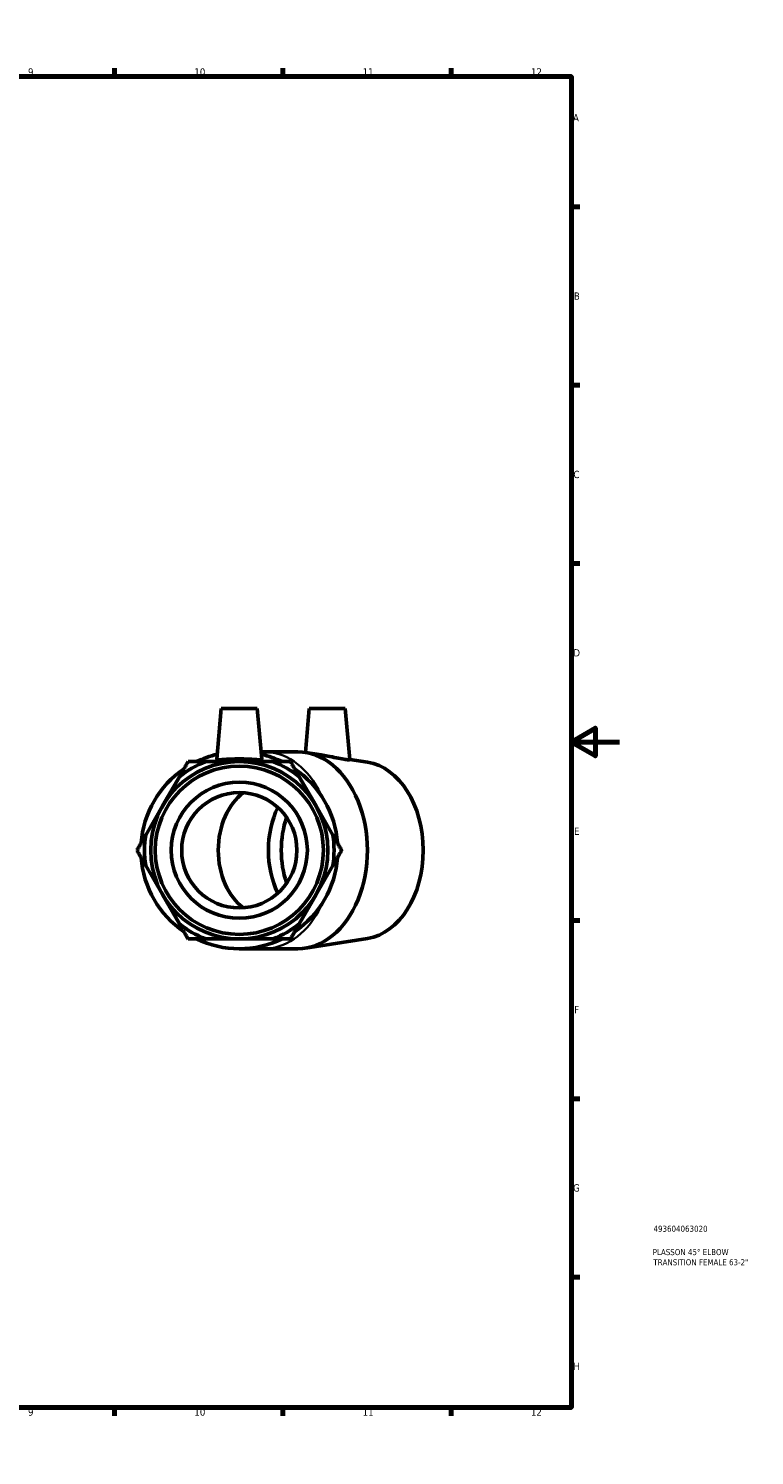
# Model space of a CAD drawing. Header units: millimetres. Extents: x 0 to 897, y -170 to 594.
# Tile 3 of 3: x 595 to 897, y 0 to 594. Entities that reach past the tile are written whole.
import ezdxf

# ---------------------------------------------------------------- set-up
doc = ezdxf.new("R2010")
doc.units = ezdxf.units.MM
for name, color, linetype, lineweight in [('Border (ANSI)', 7, 'Continuous', 70), ('Title (ISO)', 7, 'Continuous', 50), ('Visible (ANSI)', 7, 'Continuous', 50), ('Visible Narrow (ANSI)', 7, 'Continuous', 35)]:
    doc.layers.add(name, color=color, linetype=linetype, lineweight=lineweight)
doc.styles.add('Note Text (ANSI)', font='tahoma.ttf')
doc.styles.add('Note Text (ISO)', font='tahoma.ttf')

# ---------------------------------------------------------------- blocks, each defined once
blk = doc.blocks.new('Borders Default Border')
at = {"layer": 'Border (ANSI)'}
for p, q in [((70.08, 574), (70.08, 577.45)), ((140.17, 574), (140.17, 577.45)), ((210.25, 574), (210.25, 577.45)), ((280.33, 574), (280.33, 577.45)), ((350.42, 574), (350.42, 577.45)), ((490.58, 574), (490.58, 577.45)), ((560.67, 574), (560.67, 577.45)), ((630.75, 574), (630.75, 577.45)), ((700.83, 574), (700.83, 577.45)), ((770.92, 574), (770.92, 577.45)), ((20, 519.75), (16.55, 519.75)), ((821, 519.75), (824.45, 519.75)), ((20, 445.5), (16.55, 445.5)), ((821, 445.5), (824.45, 445.5)), ((20, 371.25), (16.55, 371.25)), ((821, 371.25), (824.45, 371.25)), ((20, 222.75), (16.55, 222.75)), ((821, 222.75), (824.45, 222.75)), ((20, 148.5), (16.55, 148.5)), ((821, 148.5), (824.45, 148.5)), ((20, 74.25), (16.55, 74.25)), ((821, 74.25), (824.45, 74.25)), ((70.08, 20), (70.08, 16.55)), ((140.17, 20), (140.17, 16.55)), ((210.25, 20), (210.25, 16.55)), ((280.33, 20), (280.33, 16.55)), ((350.42, 20), (350.42, 16.55)), ((490.58, 20), (490.58, 16.55)), ((560.67, 20), (560.67, 16.55)), ((630.75, 20), (630.75, 16.55)), ((700.83, 20), (700.83, 16.55)), ((770.92, 20), (770.92, 16.55))]:
    blk.add_line(p, q, dxfattribs=at)
at = {"layer": 'Border (ANSI)', "flags": 128}
for points in [[(420.5, 594), (420.5, 574), (414.73, 584), (426.27, 584), (420.5, 574)], [(20, 20), (20, 574), (821, 574), (821, 20), (20, 20)], [(0, 297), (20, 297), (10, 302.77), (10, 291.23), (20, 297)], [(841, 297), (821, 297), (831, 302.77), (831, 291.23), (821, 297)], [(420.5, 0), (420.5, 20), (414.73, 10), (426.27, 10), (420.5, 20)]]:
    blk.add_lwpolyline(points, dxfattribs=at)
at = {"layer": 'Border (ANSI)', "color": 230, "true_color": 0xff0080, "attachment_point": 7, "style": 'Note Text (ANSI)'}
for s, insert, char_height in [('1', (34.35, 574.4), 3.05), ('2', (104.2, 574.4), 3.05), ('3', (174.26, 574.34), 3.05), ('4', (244.23, 574.4), 3.05), ('5', (314.48, 574.34), 3.05), ('6', (384.49, 574.34), 3.05), ('7', (454.6, 574.4), 3.05), ('8', (524.63, 574.33), 3.05), ('9', (594.7, 574.34), 3.05), ('10', (663.96, 574.34), 3.048), ('11', (734.04, 574.4), 3.048), ('12', (804.13, 574.4), 3.048), ('A', (16.78, 555.35), 3.05), ('A', (821.63, 555.35), 3.05), ('B', (17.15, 481.1), 3.05), ('B', (821.99, 481.1), 3.05), ('C', (16.95, 406.8), 3.05), ('C', (821.8, 406.8), 3.05), ('D', (16.96, 332.6), 3.05), ('D', (821.81, 332.6), 3.05), ('E', (17.21, 258.35), 3.05), ('E', (822.05, 258.35), 3.05), ('F', (17.29, 184.1), 3.05), ('F', (822.14, 184.1), 3.05), ('G', (16.81, 109.79), 3.05), ('G', (821.66, 109.79), 3.05), ('H', (16.97, 35.6), 3.05), ('H', (821.81, 35.6), 3.05), ('1', (34.35, 16.55), 3.05), ('2', (104.2, 16.55), 3.05), ('3', (174.26, 16.49), 3.05), ('4', (244.23, 16.55), 3.05), ('5', (314.48, 16.49), 3.05), ('6', (384.49, 16.49), 3.05), ('7', (454.6, 16.55), 3.05), ('8', (524.63, 16.48), 3.05), ('9', (594.7, 16.49), 3.05), ('10', (663.96, 16.49), 3.048), ('11', (734.04, 16.55), 3.048), ('12', (804.13, 16.55), 3.048)]:
    blk.add_mtext(s, dxfattribs=dict(at, insert=insert, char_height=char_height))
blk = doc.blocks.new('Title Blocks ISO')
at = {"layer": 'Title (ISO)', "color": 232, "true_color": 0xca0064, "style": 'Note Text (ISO)'}
for tag, p in [('PART_NUMBER_001', (34.16, 73.13)), ('DESCRIPTION_001', (33.84, 63.4)), ('DESCRIPTION_002', (34.09, 59.18))]:
    blk.add_attdef(tag, p, '', height=2.5, dxfattribs=at)

msp = doc.modelspace()

# ---------------------------------------------------------------- linework, layer by layer
at = {"layer": 'Visible (ANSI)'}
for p, q in [((675.188, 310.927), (673.346, 289.867)), ((675.188, 310.927), (690.188, 310.927)), ((690.188, 310.927), (692.031, 289.867)), ((711.817, 310.927), (710.22, 292.677)), ((711.817, 310.927), (726.817, 310.927)), ((726.817, 310.927), (728.674, 289.692)), ((692.879, 292.927), (691.763, 292.927)), ((707.021, 292.927), (692.879, 292.927)), ((716.757, 291.646), (710.234, 292.675)), ((682.688, 288.827), (668.711, 288.827)), ((696.666, 288.827), (682.688, 288.827)), ((736.076, 288.6), (728.668, 289.768)), ((657.721, 282.482), (650.732, 270.377)), ((714.645, 270.377), (707.656, 282.482)), ((650.732, 270.377), (643.744, 258.273)), ((721.633, 258.273), (714.645, 270.377)), ((643.744, 245.582), (650.732, 233.477)), ((714.645, 233.477), (721.633, 245.582)), ((650.732, 233.477), (657.721, 221.373)), ((707.656, 221.373), (714.645, 233.477)), ((668.711, 215.027), (682.688, 215.027)), ((682.688, 215.027), (696.666, 215.027)), ((736.076, 215.255), (710.234, 211.18)), ((682.688, 210.927), (692.879, 210.927)), ((707.021, 210.927), (692.879, 210.927))]:
    msp.add_line(p, q, dxfattribs=at)
for radius in [36.9, 35.01, 28.328, 24]:
    msp.add_circle((682.688, 251.927), radius, dxfattribs=at)
for radius, start, end in [(41, 102.917664, 115.841933), (41, 64.158067, 77.082336), (41, 124.158067, 175.841933), (39.458, 110.745843, 129.254157), (39.458, 50.745843, 69.254157), (41, 4.158067, 55.841933), (39.458, 170.745843, 189.254157), (39.458, 350.745843, 9.254157), (41, 184.158067, 235.841933), (41, 304.158067, 355.841933), (39.458, 230.745843, 249.254157), (39.458, 290.745843, 309.254157), (41, 244.158067, 295.841933)]:
    msp.add_arc((682.688, 251.927), radius, start, end, dxfattribs=at)
for centre, major_axis, start_param, end_param in [((707.021, 251.927), (0, -41), 0, 3.1415927), ((733.184, 251.927), (0, -36.9), 0.1110388, 3.0305538), ((692.879, 251.927), (0, -26.775), 3.6060185, 5.8187594), ((717.062, 251.927), (0, -31.5), 4.1094127, 5.3153653), ((722.436, 251.927), (0, -31.5), 4.26194, 5.1628379)]:
    msp.add_ellipse(centre, major_axis=major_axis, ratio=0.7071068, start_param=start_param, end_param=end_param, dxfattribs=at)
for points, knots in [([(728.674, 289.692), (728.678, 289.642), (728.475, 289.606), (727.616, 289.635), (726.941, 289.707), (725.327, 289.959), (724.267, 290.162), (721.94, 290.642), (720.674, 290.915), (718.596, 291.329), (717.662, 291.503), (716.757, 291.646)], [2.082219, 2.082219, 2.082219, 2.082219, 2.4122344, 2.4122344, 2.7556773, 2.7556773, 3.1200598, 3.1200598, 3.4844424, 3.4844424, 3.7555378, 3.7555378, 3.7555378, 3.7555378]), ([(692.028, 289.83), (691.998, 289.707), (691.74, 289.635), (690.757, 289.605), (690.033, 289.645), (688.381, 289.751), (687.34, 289.825), (685.07, 289.933), (683.84, 289.966), (681.537, 289.966), (680.307, 289.933), (678.037, 289.825), (676.996, 289.751), (675.344, 289.645), (674.62, 289.605), (673.637, 289.635), (673.379, 289.707), (673.346, 289.842), (673.345, 289.854), (673.346, 289.867)], [0, 0, 0, 0, 0.3434429, 0.3434429, 0.6868857, 0.6868857, 1.0323622, 1.0323622, 1.3778386, 1.3778386, 1.7233151, 1.7233151, 2.0687916, 2.0687916, 2.4122344, 2.4122344, 2.7556773, 2.7556773, 2.7892674, 2.7892674, 2.7892674, 2.7892674])]:
    msp.add_open_spline(points, degree=3, knots=knots, dxfattribs=at)
for points in [[(657.721, 282.482), (659.482, 285.533), (661.384, 288.827)], [(661.384, 288.827), (665.188, 288.827), (668.711, 288.827)], [(696.666, 288.827), (700.189, 288.827), (703.993, 288.827)], [(703.993, 288.827), (705.895, 285.533), (707.656, 282.482)], [(640.08, 251.927), (641.982, 255.222), (643.744, 258.273)], [(721.633, 258.273), (723.395, 255.222), (725.297, 251.927)], [(643.744, 245.582), (641.982, 248.633), (640.08, 251.927)], [(725.297, 251.927), (723.395, 248.633), (721.633, 245.582)], [(661.384, 215.027), (659.482, 218.322), (657.721, 221.373)], [(707.656, 221.373), (705.895, 218.322), (703.993, 215.027)], [(668.711, 215.027), (665.188, 215.027), (661.384, 215.027)], [(703.993, 215.027), (700.189, 215.027), (696.666, 215.027)]]:
    msp.add_rational_spline(points, [1, 1.00400965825, 1], degree=2, dxfattribs=at)
msp.add_open_spline([(692.031, 289.867), (692.032, 289.854), (692.031, 289.842), (692.028, 289.83)], degree=3, dxfattribs=at)
at = {"layer": 'Visible Narrow (ANSI)'}
for major_axis, start_param, end_param in [((0, 41), 5.3204821, 6.2325167), ((0, -41), 0.0506686, 0.9627032)]:
    msp.add_ellipse((692.879, 251.927), major_axis=major_axis, ratio=0.7071068, start_param=start_param, end_param=end_param, dxfattribs=at)

# ---------------------------------------------------------------- block references
msp.add_blockref('Borders Default Border', (0, 0))
msp.add_blockref('Title Blocks ISO', (821, 20)).add_auto_attribs({'PART_NUMBER_001': '493604063020', 'DESCRIPTION_001': 'PLASSON 45° ELBOW', 'DESCRIPTION_002': 'TRANSITION FEMALE 63-2"'})

doc.saveas('drawing.dxf')
